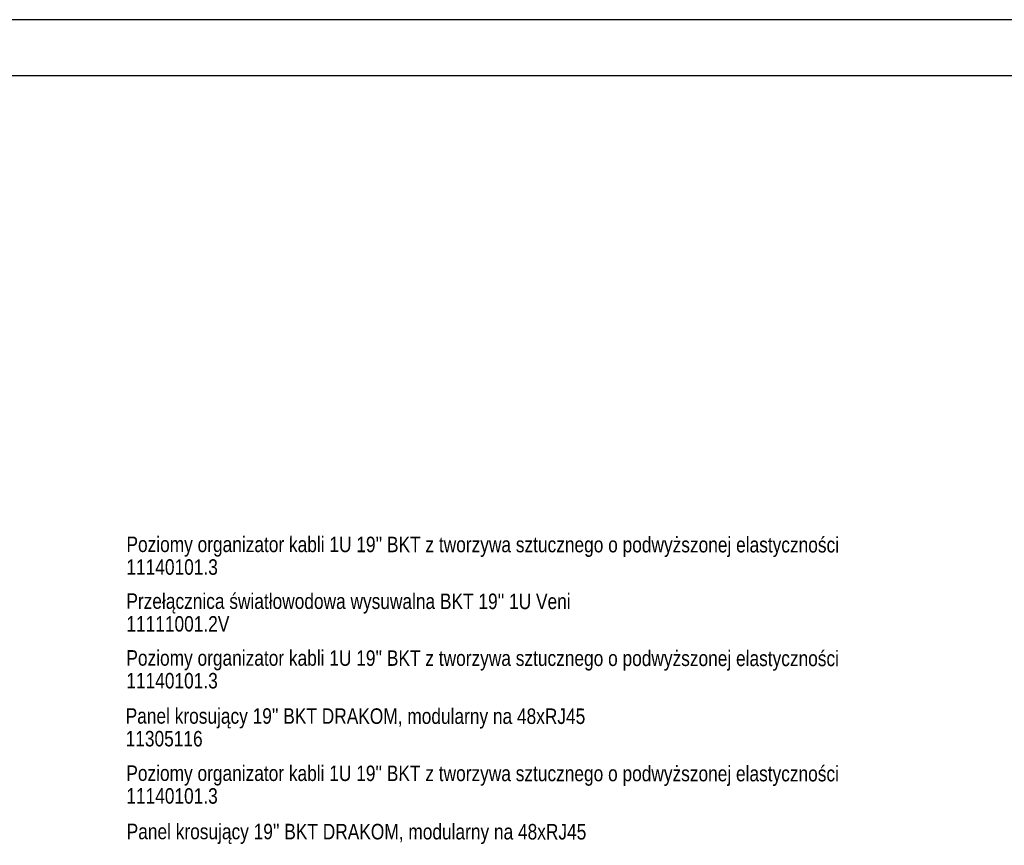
# Model space of a CAD drawing. Header units: millimetres. Extents: x 284 to 42354, y 172 to 67105.
# Tile 40 of 43: x 12574 to 21354, y 22516 to 29872. Entities that reach past the tile are written whole.
import ezdxf
from ezdxf.enums import TextEntityAlignment as Align

# ---------------------------------------------------------------- set-up
doc = ezdxf.new("R2010")
doc.units = ezdxf.units.MM
for name, color, linetype, lineweight in [('2DE_BKT_pp', 7, 'Continuous', 35), ('2DE_TXT', 53, 'Continuous', 15), ('CP_LINENORM', 251, 'Continuous', 25)]:
    doc.layers.add(name, color=color, linetype=linetype, lineweight=lineweight)
doc.styles.add('CP_ATTR', font='ARIAL.TTF')

# ---------------------------------------------------------------- blocks, each defined once
blk = doc.blocks.new('2hpn_bkt_138_5sy0dho')
at = {"linetype": 'ByBlock', "style": 'CP_ATTR', "flags": 9}
for tag in ['ARTICLE', 'PRODUCER']:
    blk.add_attdef(tag, text='', height=0.00005, dxfattribs=at).set_placement((0, 0), align=Align.MIDDLE_LEFT)
blk = doc.blocks.new('2hpn_bkt_41_f7hy5j7')
at = {"linetype": 'ByBlock', "style": 'CP_ATTR', "flags": 1}
for tag in ['ARTICLE', 'PRODUCT-TYPE', 'PRODUCER', 'CHARACTER', 'OTHER']:
    blk.add_attdef(tag, text='', height=0.00005, dxfattribs=at).set_placement((0, 0), align=Align.MIDDLE_LEFT)
blk = doc.blocks.new('2hpn_bkt_04_gzawo0')
at = {"linetype": 'ByBlock', "style": 'CP_ATTR', "flags": 1}
for tag in ['ARTICLE', 'PRODUCT-TYPE', 'PRODUCER', 'CHARACTER', 'OTHER']:
    blk.add_attdef(tag, text='', height=0.00005, dxfattribs=at).set_placement((0, 0), align=Align.MIDDLE_LEFT)

msp = doc.modelspace()

# ---------------------------------------------------------------- linework, layer by layer
at = {"layer": 'CP_LINENORM', "linetype": 'Continuous'}
msp.add_line((42353.8, 29872, 13.1), (353.8, 29872, 13.1), dxfattribs=at)
at = {"layer": 'CP_LINENORM', "elevation": 13.1}
msp.add_lwpolyline([(1853.8, 672), (41853.8, 672), (41853.8, 29372), (1853.8, 29372)], close=True, dxfattribs=at)

# ---------------------------------------------------------------- next in the draw order: block references
at = {"layer": '2DE_BKT_pp'}
ref = msp.add_blockref('2hpn_bkt_138_5sy0dho', (6233.5, 25301.7, 41413.7), dxfattribs=dict(at, xscale=11.50760455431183, yscale=11.50760455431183, zscale=11.50760455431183, rotation=359.9585277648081))
ref.add_attrib('ORDER-NO', '11140101.3', dxfattribs={"layer": '2DE_TXT', "lineweight": 0, "height": 138.09, "rotation": 359.95853, "style": 'CP_ATTR', "width": 0.8}).set_placement((13525.6, 24995.5, 41413.7), align=Align.MIDDLE_LEFT)
ref.add_attrib('NAME', "Poziomy organizator kabli 1U 19'' BKT z tworzywa sztucznego o podwyższonej elastyczności", dxfattribs={"layer": '2DE_TXT', "lineweight": 0, "height": 138.091, "rotation": 359.95853, "style": 'CP_ATTR', "width": 0.8}).set_placement((13525.8, 25198, 41413.7), align=Align.MIDDLE_LEFT)
ref = msp.add_blockref('2hpn_bkt_138_5sy0dho', (6232.8, 24289, 41413.7), dxfattribs=dict(at, xscale=11.50760455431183, yscale=11.50760455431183, zscale=11.50760455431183, rotation=359.9585277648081))
ref.add_attrib('ORDER-NO', '11140101.3', dxfattribs={"layer": '2DE_TXT', "lineweight": 0, "height": 138.09, "rotation": 359.95853, "style": 'CP_ATTR', "width": 0.8}).set_placement((13524.9, 23982.8, 41413.7), align=Align.MIDDLE_LEFT)
ref.add_attrib('NAME', "Poziomy organizator kabli 1U 19'' BKT z tworzywa sztucznego o podwyższonej elastyczności", dxfattribs={"layer": '2DE_TXT', "lineweight": 0, "height": 138.091, "rotation": 359.95853, "style": 'CP_ATTR', "width": 0.8}).set_placement((13525.1, 24185.3, 41413.7), align=Align.MIDDLE_LEFT)

# ---------------------------------------------------------------- next in the draw order: block references
ref = msp.add_blockref('2hpn_bkt_41_f7hy5j7', (6233.1, 24795.3, 41413.7), dxfattribs=dict(at, xscale=11.50760455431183, yscale=11.50760455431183, zscale=11.50760455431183, rotation=359.9585277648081))
ref.add_attrib('ORDER-NO', '11111001.2V', dxfattribs={"layer": '2DE_TXT', "lineweight": 0, "height": 138.091, "rotation": 359.95853, "style": 'CP_ATTR', "width": 0.8}).set_placement((13525.3, 24489.1, 41413.7), align=Align.MIDDLE_LEFT)
ref.add_attrib('NAME', "Przełącznica światłowodowa wysuwalna BKT 19'' 1U Veni", dxfattribs={"layer": '2DE_TXT', "lineweight": 0, "height": 138.091, "rotation": 359.95853, "style": 'CP_ATTR', "width": 0.8}).set_placement((13525.4, 24691.7, 41413.7), align=Align.MIDDLE_LEFT)
ref = msp.add_blockref('2hpn_bkt_04_gzawo0', (6226.5, 23772.1, 41413.7), dxfattribs=dict(at, xscale=11.50760455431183, yscale=11.50760455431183, zscale=11.50760455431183, rotation=359.9585277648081))
ref.add_attrib('ORDER-NO', '11305116', dxfattribs={"layer": '2DE_TXT', "lineweight": 0, "height": 138.09, "rotation": 359.95853, "style": 'CP_ATTR', "width": 0.8}).set_placement((13518.6, 23465.9, 41413.7), align=Align.MIDDLE_LEFT)
ref.add_attrib('NAME', "Panel krosujący 19'' BKT DRAKOM, modularny na 48xRJ45", dxfattribs={"layer": '2DE_TXT', "lineweight": 0, "height": 138.091, "rotation": 359.95853, "style": 'CP_ATTR', "width": 0.8}).set_placement((13518.8, 23668.4, 41413.7), align=Align.MIDDLE_LEFT)

# ---------------------------------------------------------------- next in the draw order: block references
ref = msp.add_blockref('2hpn_bkt_138_5sy0dho', (6232.5, 23262.2, 41413.7), dxfattribs=dict(at, xscale=11.50760455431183, yscale=11.50760455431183, zscale=11.50760455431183, rotation=359.9585277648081))
ref.add_attrib('ORDER-NO', '11140101.3', dxfattribs={"layer": '2DE_TXT', "lineweight": 0, "height": 138.09, "rotation": 359.95853, "style": 'CP_ATTR', "width": 0.8}).set_placement((13524.7, 22956, 41413.7), align=Align.MIDDLE_LEFT)
ref.add_attrib('NAME', "Poziomy organizator kabli 1U 19'' BKT z tworzywa sztucznego o podwyższonej elastyczności", dxfattribs={"layer": '2DE_TXT', "lineweight": 0, "height": 138.091, "rotation": 359.95853, "style": 'CP_ATTR', "width": 0.8}).set_placement((13524.8, 23158.5, 41413.7), align=Align.MIDDLE_LEFT)

# ---------------------------------------------------------------- next in the draw order: block references
ref = msp.add_blockref('2hpn_bkt_04_gzawo0', (6235.6, 22742.6, 41413.7), dxfattribs=dict(at, xscale=11.50760455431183, yscale=11.50760455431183, zscale=11.50760455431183, rotation=359.9585277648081))
ref.add_attrib('NAME', "Panel krosujący 19'' BKT DRAKOM, modularny na 48xRJ45", dxfattribs={"layer": '2DE_TXT', "lineweight": 0, "height": 138.091, "rotation": 359.95853, "style": 'CP_ATTR', "width": 0.8}).set_placement((13527.9, 22638.9, 41413.7), align=Align.MIDDLE_LEFT)

doc.saveas('drawing.dxf')
